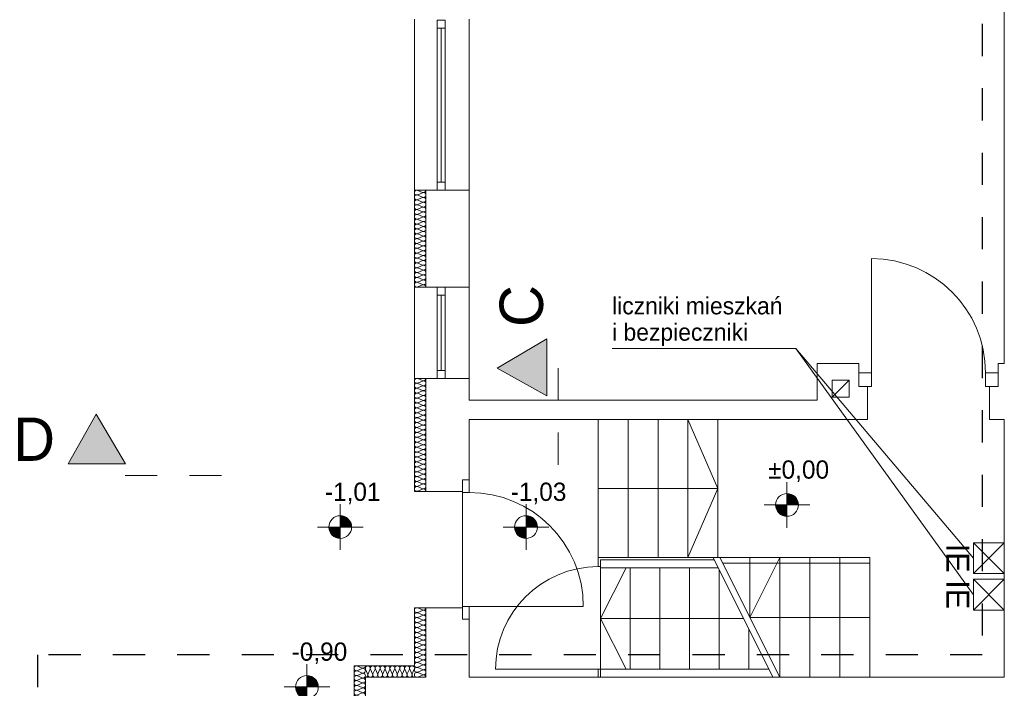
# Model space of a CAD drawing. Extents: x -528673 to -468586, y 24609 to 131944.
# Tile 13 of 87: x -494060 to -485430, y 38438 to 44298. Entities that reach past the tile are written whole.
import ezdxf

# ---------------------------------------------------------------- set-up
doc = ezdxf.new("R2010")
doc.units = 0
doc.header["$MEASUREMENT"] = 0
doc.linetypes.add('Dashed', pattern=[564.444447, 282.222223, -282.222223])
for name, color, linetype in [('#PODKŁAD', 252, 'Continuous'), ('Inwent Izolacje', 252, 'Continuous'), ('INWENT RZĘDNE', 252, 'Continuous')]:
    doc.layers.add(name, color=color, linetype=linetype)
for name, color, linetype, lineweight in [('instalacja CO_Nr_Pióra__88', 252, 'Continuous', 20), ('INSTALACJA IE_Nr_Pióra__88', 252, 'Continuous', 20), ('INWENT CO_Nr_Pióra__88', 252, 'Continuous', 20), ('Inwent Izolacje_Nr_Pióra__2', 252, 'Continuous', 13), ('INWENT OPISY_Nr_Pióra__21', 252, 'Continuous', 9), ('INWENT OPISY_Nr_Pióra__41', 252, 'Continuous', 15), ('INWENT OPISY_Nr_Pióra__88', 252, 'Continuous', 20), ('INWENT RZĘDNE_Nr_Pióra__21', 252, 'Continuous', 9), ('INWENT. DRZWI_Nr_Pióra__5', 252, 'Continuous', 13), ('INWENT. OKNA_Nr_Pióra__5', 252, 'Continuous', 13), ('INWENT.ŚCIANY_Nr_Pióra__1', 252, 'Continuous', 25), ('INWENT.ŚCIANY_Nr_Pióra__20', 252, 'Continuous', 60), ('INWENT.ŚCIANY_Nr_Pióra__21', 252, 'Continuous', 9), ('INWENT.ŚCIANY_Nr_Pióra__3', 252, 'Continuous', 13), ('Istniejące kominy_Nr_Pióra__21', 252, 'Continuous', 9), ('Istniejące schody_Nr_Pióra__21', 252, 'Continuous', 9)]:
    doc.layers.add(name, color=color, linetype=linetype, lineweight=lineweight)
doc.styles.add('GENERATED_STYLE_1', font='txt')
doc.styles.add('GENERATED_STYLE_5', font='txt')
doc.styles.add('GENERATED_STYLE_6', font='txt')

# ---------------------------------------------------------------- blocks, each defined once
blk = doc.blocks.new('Izolacja cieplna 14_131', base_point=(-491030.2, 37864.5))
at = {"layer": 'Inwent Izolacje_Nr_Pióra__2', "linetype": 'Continuous'}
for p, q in [((-491060, 38614.9), (-491100.4, 38632.7)), ((-491100.4, 38593.6), (-491060, 38611.4)), ((-491060, 38572.2), (-491100.4, 38590)), ((-491100.4, 38550.8), (-491060, 38568.6)), ((-491060, 38529.4), (-491100.4, 38547.2)), ((-491100.4, 38508), (-491060, 38525.8)), ((-491060, 38486.6), (-491100.4, 38504.4)), ((-491100.4, 38465.2), (-491060, 38483)), ((-491060, 38443.8), (-491100.4, 38461.6)), ((-491100.4, 38422.4), (-491060, 38440.2)), ((-491060, 38401.1), (-491100.4, 38418.9)), ((-491100.4, 38379.7), (-491060, 38397.5)), ((-491060, 38358.3), (-491100.4, 38376.1)), ((-491100.4, 38336.9), (-491060, 38354.7)), ((-491060, 38315.5), (-491100.4, 38333.3)), ((-491100.4, 38294.1), (-491060, 38311.9)), ((-491060, 38272.7), (-491100.4, 38290.5)), ((-491100.4, 38251.3), (-491060, 38269.1)), ((-491060, 38229.9), (-491100.4, 38247.7)), ((-491100.4, 38208.6), (-491060, 38226.4)), ((-491060, 38187.2), (-491100.4, 38205)), ((-491100.4, 38165.8), (-491060, 38183.6)), ((-491060, 38144.4), (-491100.4, 38162.2)), ((-491100.4, 38123), (-491060, 38140.8)), ((-491060, 38101.6), (-491100.4, 38119.4)), ((-491100.4, 38080.2), (-491060, 38098)), ((-491060, 38058.8), (-491100.4, 38076.6)), ((-491100.4, 38037.4), (-491060, 38055.2)), ((-491060, 38016.1), (-491100.4, 38033.9)), ((-491100.4, 37994.7), (-491060, 38012.5)), ((-491060, 37973.3), (-491100.4, 37991.1)), ((-491100.4, 37951.9), (-491060, 37969.7)), ((-491060, 37930.5), (-491100.4, 37948.3)), ((-491100.4, 37909.1), (-491060, 37926.9)), ((-491060, 37887.7), (-491100.4, 37905.5)), ((-491100.4, 37866.3), (-491060, 37884.1))]:
    blk.add_line(p, q, dxfattribs=at)
for centre, start_param, end_param in [((-491108.9, 38613.1), 5.870392, 9.837571), ((-491108.9, 38570.4), 5.870392, 9.837571), ((-491051.5, 38634.5), 2.7288, 4.712389), ((-491051.5, 38591.8), 2.7288, 6.695979), ((-491108.9, 38527.6), 5.870392, 9.837571), ((-491108.9, 38484.8), 5.870392, 9.837571), ((-491051.5, 38549), 2.7288, 6.695979), ((-491051.5, 38506.2), 2.7288, 6.695979), ((-491108.9, 38442), 5.870392, 9.837571), ((-491108.9, 38399.3), 5.870392, 9.837571), ((-491051.5, 38463.4), 2.7288, 6.695979), ((-491051.5, 38420.6), 2.7288, 6.695979), ((-491108.9, 38356.5), 5.870392, 9.837571), ((-491108.9, 38313.7), 5.870392, 9.837571), ((-491051.5, 38377.9), 2.7288, 6.695979), ((-491051.5, 38335.1), 2.7288, 6.695979), ((-491108.9, 38270.9), 5.870392, 9.837571), ((-491108.9, 38228.1), 5.870392, 9.837571), ((-491051.5, 38292.3), 2.7288, 6.695979), ((-491051.5, 38249.5), 2.7288, 6.695979), ((-491108.9, 38185.4), 5.870392, 9.837571), ((-491108.9, 38142.6), 5.870392, 9.837571), ((-491051.5, 38206.8), 2.7288, 6.695979), ((-491051.5, 38164), 2.7288, 6.695979), ((-491108.9, 38099.8), 5.870392, 9.837571), ((-491108.9, 38057), 5.870392, 9.837571), ((-491051.5, 38121.2), 2.7288, 6.695979), ((-491051.5, 38078.4), 2.7288, 6.695979), ((-491108.9, 38014.3), 5.870392, 9.837571), ((-491108.9, 37971.5), 5.870392, 9.837571), ((-491051.5, 38035.6), 2.7288, 6.695979), ((-491051.5, 37992.9), 2.7288, 6.695979), ((-491051.5, 37950.1), 2.7288, 6.695979), ((-491108.9, 37928.7), 5.870392, 9.837571), ((-491108.9, 37885.9), 5.870392, 9.837571), ((-491051.5, 37907.3), 2.7288, 6.695979), ((-491051.5, 37864.5), 4.712389, 6.695979)]:
    blk.add_ellipse(centre, major_axis=(0, 21.4), ratio=0.994339, start_param=start_param, end_param=end_param, dxfattribs=at)
blk = doc.blocks.new('Izolacja cieplna 14_134', base_point=(-490500.2, 38534.5))
at = {"layer": 'Inwent Izolacje_Nr_Pióra__2', "linetype": 'Continuous'}
for p, q in [((-490530, 39124.6), (-490570.4, 39142.7)), ((-490570.4, 39102.8), (-490530, 39120.9)), ((-490530, 39081), (-490570.4, 39099.1)), ((-490570.4, 39059.2), (-490530, 39077.4)), ((-490530, 39037.4), (-490570.4, 39055.6)), ((-490570.4, 39015.7), (-490530, 39033.8)), ((-490530, 38993.9), (-490570.4, 39012)), ((-490570.4, 38972.1), (-490530, 38990.2)), ((-490530, 38950.3), (-490570.4, 38968.4)), ((-490570.4, 38928.5), (-490530, 38946.6)), ((-490530, 38906.7), (-490570.4, 38924.9)), ((-490570.4, 38884.9), (-490530, 38903.1)), ((-490530, 38863.2), (-490570.4, 38881.3)), ((-490570.4, 38841.4), (-490530, 38859.5)), ((-490530, 38819.6), (-490570.4, 38837.7)), ((-490570.4, 38797.8), (-490530, 38815.9)), ((-490530, 38776), (-490570.4, 38794.1)), ((-490570.4, 38754.2), (-490530, 38772.4)), ((-490530, 38732.4), (-490570.4, 38750.6)), ((-490570.4, 38710.7), (-490530, 38728.8)), ((-490530, 38688.9), (-490570.4, 38707)), ((-490570.4, 38667.1), (-490530, 38685.2)), ((-490530, 38645.3), (-490570.4, 38663.4)), ((-490570.4, 38623.5), (-490530, 38641.6)), ((-490530, 38601.7), (-490570.4, 38619.9)), ((-490570.4, 38579.9), (-490530, 38598.1)), ((-490530, 38558.2), (-490570.4, 38576.3)), ((-490570.4, 38536.4), (-490530, 38554.5))]:
    blk.add_line(p, q, dxfattribs=at)
for centre, start_param, end_param in [((-490578.9, 39122.8), 5.870392, 9.837571), ((-490578.9, 39079.2), 5.870392, 9.837571), ((-490521.5, 39144.5), 2.7288, 4.712389), ((-490521.5, 39101), 2.7288, 6.695979), ((-490578.9, 39035.6), 5.870392, 9.837571), ((-490578.9, 38992), 5.870392, 9.837571), ((-490521.5, 39057.4), 2.7288, 6.695979), ((-490521.5, 39013.8), 2.7288, 6.695979), ((-490578.9, 38948.5), 5.870392, 9.837571), ((-490578.9, 38904.9), 5.870392, 9.837571), ((-490521.5, 38970.3), 2.7288, 6.695979), ((-490521.5, 38926.7), 2.7288, 6.695979), ((-490578.9, 38861.3), 5.870392, 9.837571), ((-490578.9, 38817.8), 5.870392, 9.837571), ((-490521.5, 38883.1), 2.7288, 6.695979), ((-490521.5, 38839.5), 2.7288, 6.695979), ((-490578.9, 38774.2), 5.870392, 9.837571), ((-490578.9, 38730.6), 5.870392, 9.837571), ((-490521.5, 38796), 2.7288, 6.695979), ((-490521.5, 38752.4), 2.7288, 6.695979), ((-490578.9, 38687), 5.870392, 9.837571), ((-490578.9, 38643.5), 5.870392, 9.837571), ((-490521.5, 38708.8), 2.7288, 6.695979), ((-490521.5, 38665.3), 2.7288, 6.695979), ((-490578.9, 38599.9), 5.870392, 9.837571), ((-490578.9, 38556.3), 5.870392, 9.837571), ((-490521.5, 38621.7), 2.7288, 6.695979), ((-490521.5, 38578.1), 2.7288, 6.695979), ((-490521.5, 38534.5), 4.712389, 6.695979)]:
    blk.add_ellipse(centre, major_axis=(0, 21.8), ratio=0.976227, start_param=start_param, end_param=end_param, dxfattribs=at)
blk = doc.blocks.new('Izolacja cieplna 14_135', base_point=(-491030.2, 38534.5))
at = {"layer": 'Inwent Izolacje_Nr_Pióra__2', "linetype": 'Continuous'}
for p, q in [((-491028.4, 38604.7), (-491010.5, 38564.3)), ((-491006.9, 38564.3), (-490989, 38604.7)), ((-490985.4, 38604.7), (-490967.5, 38564.3)), ((-490963.9, 38564.3), (-490946, 38604.7)), ((-490942.4, 38604.7), (-490924.5, 38564.3)), ((-490920.9, 38564.3), (-490903, 38604.7)), ((-490899.4, 38604.7), (-490881.5, 38564.3)), ((-490877.9, 38564.3), (-490860, 38604.7)), ((-490856.4, 38604.7), (-490838.5, 38564.3)), ((-490834.9, 38564.3), (-490817, 38604.7)), ((-490813.4, 38604.7), (-490795.5, 38564.3)), ((-490791.9, 38564.3), (-490774, 38604.7)), ((-490770.4, 38604.7), (-490752.5, 38564.3)), ((-490748.9, 38564.3), (-490731, 38604.7)), ((-490727.4, 38604.7), (-490709.5, 38564.3)), ((-490705.9, 38564.3), (-490688, 38604.7)), ((-490684.4, 38604.7), (-490666.5, 38564.3)), ((-490662.9, 38564.3), (-490645, 38604.7)), ((-490641.4, 38604.7), (-490623.5, 38564.3)), ((-490619.9, 38564.3), (-490602, 38604.7))]:
    blk.add_line(p, q, dxfattribs=at)
for centre, start_param, end_param in [((-491008.7, 38613.3), 5.870392, 9.837571), ((-490965.7, 38613.3), 5.870392, 9.837571), ((-490922.7, 38613.3), 5.870392, 9.837571), ((-490879.7, 38613.3), 5.870392, 9.837571), ((-490836.7, 38613.3), 5.870392, 9.837571), ((-490793.7, 38613.3), 5.870392, 9.837571), ((-490750.7, 38613.3), 5.870392, 9.837571), ((-490707.7, 38613.3), 5.870392, 9.837571), ((-490664.7, 38613.3), 5.870392, 9.837571), ((-490621.7, 38613.3), 5.870392, 9.837571), ((-491030.2, 38555.8), 4.712389, 6.695979), ((-490987.2, 38555.8), 2.7288, 6.695979), ((-490944.2, 38555.8), 2.7288, 6.695979), ((-490901.2, 38555.8), 2.7288, 6.695979), ((-490858.2, 38555.8), 2.7288, 6.695979), ((-490815.2, 38555.8), 2.7288, 6.695979), ((-490772.2, 38555.8), 2.7288, 6.695979), ((-490729.2, 38555.8), 2.7288, 6.695979), ((-490686.2, 38555.8), 2.7288, 6.695979), ((-490643.2, 38555.8), 2.7288, 6.695979), ((-490600.2, 38555.8), 2.7288, 4.712389)]:
    blk.add_ellipse(centre, major_axis=(21.5, 0), ratio=0.989198, start_param=start_param, end_param=end_param, dxfattribs=at)
blk = doc.blocks.new('Izolacja cieplna 14_136', base_point=(-490500.2, 40164.5))
at = {"layer": 'Inwent Izolacje_Nr_Pióra__2', "linetype": 'Continuous'}
for p, q in [((-490530, 41134.8), (-490570.4, 41152.7)), ((-490570.4, 41113.3), (-490530, 41131.2)), ((-490530, 41091.8), (-490570.4, 41109.7)), ((-490570.4, 41070.3), (-490530, 41088.2)), ((-490530, 41048.7), (-490570.4, 41066.6)), ((-490570.4, 41027.2), (-490530, 41045.1)), ((-490530, 41005.7), (-490570.4, 41023.6)), ((-490570.4, 40984.2), (-490530, 41002.1)), ((-490530, 40962.7), (-490570.4, 40980.6)), ((-490570.4, 40941.1), (-490530, 40959)), ((-490530, 40919.6), (-490570.4, 40937.5)), ((-490570.4, 40898.1), (-490530, 40916)), ((-490530, 40876.6), (-490570.4, 40894.5)), ((-490570.4, 40855), (-490530, 40872.9)), ((-490530, 40833.5), (-490570.4, 40851.4)), ((-490570.4, 40812), (-490530, 40829.9)), ((-490530, 40790.5), (-490570.4, 40808.4)), ((-490570.4, 40769), (-490530, 40786.9)), ((-490530, 40747.4), (-490570.4, 40765.3)), ((-490570.4, 40725.9), (-490530, 40743.8)), ((-490530, 40704.4), (-490570.4, 40722.3)), ((-490570.4, 40682.9), (-490530, 40700.8)), ((-490530, 40661.3), (-490570.4, 40679.3)), ((-490570.4, 40639.8), (-490530, 40657.7)), ((-490530, 40618.3), (-490570.4, 40636.2)), ((-490570.4, 40596.8), (-490530, 40614.7)), ((-490530, 40575.3), (-490570.4, 40593.2)), ((-490570.4, 40553.7), (-490530, 40571.6)), ((-490530, 40532.2), (-490570.4, 40550.1)), ((-490570.4, 40510.7), (-490530, 40528.6)), ((-490530, 40489.2), (-490570.4, 40507.1)), ((-490570.4, 40467.7), (-490530, 40485.6)), ((-490530, 40446.1), (-490570.4, 40464)), ((-490570.4, 40424.6), (-490530, 40442.5)), ((-490530, 40403.1), (-490570.4, 40421)), ((-490570.4, 40381.6), (-490530, 40399.5)), ((-490530, 40360), (-490570.4, 40377.9)), ((-490570.4, 40338.5), (-490530, 40356.4)), ((-490530, 40317), (-490570.4, 40334.9)), ((-490570.4, 40295.5), (-490530, 40313.4)), ((-490530, 40274), (-490570.4, 40291.9)), ((-490570.4, 40252.4), (-490530, 40270.3)), ((-490530, 40230.9), (-490570.4, 40248.8)), ((-490570.4, 40209.4), (-490530, 40227.3)), ((-490530, 40187.9), (-490570.4, 40205.8)), ((-490570.4, 40166.3), (-490530, 40184.3))]:
    blk.add_line(p, q, dxfattribs=at)
for centre, start_param, end_param in [((-490578.9, 41133), 5.870392, 9.837571), ((-490578.9, 41090), 5.870392, 9.837571), ((-490521.5, 41154.5), 2.7288, 4.712389), ((-490521.5, 41111.5), 2.7288, 6.695979), ((-490521.5, 41068.5), 2.7288, 6.695979), ((-490578.9, 41046.9), 5.870392, 9.837571), ((-490578.9, 41003.9), 5.870392, 9.837571), ((-490521.5, 41025.4), 2.7288, 6.695979), ((-490521.5, 40982.4), 2.7288, 6.695979), ((-490578.9, 40960.8), 5.870392, 9.837571), ((-490578.9, 40917.8), 5.870392, 9.837571), ((-490521.5, 40939.3), 2.7288, 6.695979), ((-490521.5, 40896.3), 2.7288, 6.695979), ((-490578.9, 40874.8), 5.870392, 9.837571), ((-490578.9, 40831.7), 5.870392, 9.837571), ((-490521.5, 40853.2), 2.7288, 6.695979), ((-490521.5, 40810.2), 2.7288, 6.695979), ((-490578.9, 40788.7), 5.870392, 9.837571), ((-490578.9, 40745.6), 5.870392, 9.837571), ((-490521.5, 40767.1), 2.7288, 6.695979), ((-490521.5, 40724.1), 2.7288, 6.695979), ((-490578.9, 40702.6), 5.870392, 9.837571), ((-490578.9, 40659.5), 5.870392, 9.837571), ((-490521.5, 40681.1), 2.7288, 6.695979), ((-490521.5, 40638), 2.7288, 6.695979), ((-490578.9, 40616.5), 5.870392, 9.837571), ((-490578.9, 40573.5), 5.870392, 9.837571), ((-490521.5, 40595), 2.7288, 6.695979), ((-490521.5, 40551.9), 2.7288, 6.695979), ((-490578.9, 40530.4), 5.870392, 9.837571), ((-490578.9, 40487.4), 5.870392, 9.837571), ((-490521.5, 40508.9), 2.7288, 6.695979), ((-490521.5, 40465.8), 2.7288, 6.695979), ((-490578.9, 40444.3), 5.870392, 9.837571), ((-490578.9, 40401.3), 5.870392, 9.837571), ((-490521.5, 40422.8), 2.7288, 6.695979), ((-490521.5, 40379.8), 2.7288, 6.695979), ((-490578.9, 40358.2), 5.870392, 9.837571), ((-490578.9, 40315.2), 5.870392, 9.837571), ((-490521.5, 40336.7), 2.7288, 6.695979), ((-490521.5, 40293.7), 2.7288, 6.695979), ((-490578.9, 40272.1), 5.870392, 9.837571), ((-490578.9, 40229.1), 5.870392, 9.837571), ((-490521.5, 40250.6), 2.7288, 6.695979), ((-490521.5, 40207.6), 2.7288, 6.695979), ((-490578.9, 40186.1), 5.870392, 9.837571), ((-490521.5, 40164.5), 4.712389, 6.695979)]:
    blk.add_ellipse(centre, major_axis=(0, 21.5), ratio=0.988201, start_param=start_param, end_param=end_param, dxfattribs=at)
blk = doc.blocks.new('Izolacja cieplna 14_137', base_point=(-490500.2, 41954.5))
at = {"layer": 'Inwent Izolacje_Nr_Pióra__2', "linetype": 'Continuous'}
for p, q in [((-490530, 42785.1), (-490570.4, 42802.8)), ((-490570.4, 42763.8), (-490530, 42781.5)), ((-490530, 42742.6), (-490570.4, 42760.3)), ((-490570.4, 42721.3), (-490530, 42739)), ((-490530, 42700.1), (-490570.4, 42717.8)), ((-490570.4, 42678.8), (-490530, 42696.5)), ((-490530, 42657.6), (-490570.4, 42675.3)), ((-490570.4, 42636.3), (-490530, 42654)), ((-490530, 42615.1), (-490570.4, 42632.8)), ((-490570.4, 42593.8), (-490530, 42611.5)), ((-490530, 42572.6), (-490570.4, 42590.3)), ((-490570.4, 42551.3), (-490530, 42569)), ((-490530, 42530.1), (-490570.4, 42547.8)), ((-490570.4, 42508.8), (-490530, 42526.5)), ((-490530, 42487.6), (-490570.4, 42505.3)), ((-490570.4, 42466.3), (-490530, 42484)), ((-490530, 42445.1), (-490570.4, 42462.8)), ((-490570.4, 42423.8), (-490530, 42441.5)), ((-490530, 42402.6), (-490570.4, 42420.3)), ((-490570.4, 42381.3), (-490530, 42399)), ((-490530, 42360.1), (-490570.4, 42377.8)), ((-490570.4, 42338.8), (-490530, 42356.5)), ((-490530, 42317.6), (-490570.4, 42335.3)), ((-490570.4, 42296.3), (-490530, 42314)), ((-490530, 42275.1), (-490570.4, 42292.8)), ((-490570.4, 42253.8), (-490530, 42271.5)), ((-490530, 42232.6), (-490570.4, 42250.3)), ((-490570.4, 42211.3), (-490530, 42229)), ((-490530, 42190.1), (-490570.4, 42207.8)), ((-490570.4, 42168.8), (-490530, 42186.5)), ((-490530, 42147.6), (-490570.4, 42165.3)), ((-490570.4, 42126.3), (-490530, 42144)), ((-490530, 42105.1), (-490570.4, 42122.8)), ((-490570.4, 42083.8), (-490530, 42101.5)), ((-490530, 42062.6), (-490570.4, 42080.3)), ((-490570.4, 42041.3), (-490530, 42059)), ((-490530, 42020.1), (-490570.4, 42037.8)), ((-490570.4, 41998.8), (-490530, 42016.5)), ((-490530, 41977.6), (-490570.4, 41995.3)), ((-490570.4, 41956.3), (-490530, 41974))]:
    blk.add_line(p, q, dxfattribs=at)
for centre, start_param, end_param in [((-490578.9, 42783.3), 4.299595, 8.266775), ((-490578.9, 42740.8), 4.299595, 8.266775), ((-490578.9, 42698.3), 4.299595, 8.266775), ((-490521.5, 42804.5), 1.158004, 3.141593), ((-490521.5, 42762), 1.158004, 5.125183), ((-490521.5, 42719.5), 1.158004, 5.125183), ((-490578.9, 42655.8), 4.299595, 8.266775), ((-490578.9, 42613.3), 4.299595, 8.266775), ((-490521.5, 42677), 1.158004, 5.125183), ((-490521.5, 42634.5), 1.158004, 5.125183), ((-490578.9, 42570.8), 4.299595, 8.266775), ((-490578.9, 42528.3), 4.299595, 8.266775), ((-490521.5, 42592), 1.158004, 5.125183), ((-490521.5, 42549.5), 1.158004, 5.125183), ((-490578.9, 42485.8), 4.299595, 8.266775), ((-490578.9, 42443.3), 4.299595, 8.266775), ((-490521.5, 42507), 1.158004, 5.125183), ((-490521.5, 42464.5), 1.158004, 5.125183), ((-490578.9, 42400.8), 4.299595, 8.266775), ((-490578.9, 42358.3), 4.299595, 8.266775), ((-490521.5, 42422), 1.158004, 5.125183), ((-490521.5, 42379.5), 1.158004, 5.125183), ((-490578.9, 42315.8), 4.299595, 8.266775), ((-490578.9, 42273.3), 4.299595, 8.266775), ((-490521.5, 42337), 1.158004, 5.125183), ((-490521.5, 42294.5), 1.158004, 5.125183), ((-490578.9, 42230.8), 4.299595, 8.266775), ((-490578.9, 42188.3), 4.299595, 8.266775), ((-490521.5, 42252), 1.158004, 5.125183), ((-490521.5, 42209.5), 1.158004, 5.125183), ((-490578.9, 42145.8), 4.299595, 8.266775), ((-490578.9, 42103.3), 4.299595, 8.266775), ((-490521.5, 42167), 1.158004, 5.125183), ((-490521.5, 42124.5), 1.158004, 5.125183), ((-490578.9, 42060.8), 4.299595, 8.266775), ((-490578.9, 42018.3), 4.299595, 8.266775), ((-490521.5, 42082), 1.158004, 5.125183), ((-490521.5, 42039.5), 1.158004, 5.125183), ((-490578.9, 41975.8), 4.299595, 8.266775), ((-490521.5, 41997), 1.158004, 5.125183), ((-490521.5, 41954.5), 3.141593, 5.125182)]:
    blk.add_ellipse(centre, major_axis=(-21.3, 0), ratio=0.999163, start_param=start_param, end_param=end_param, dxfattribs=at)
blk = doc.blocks.new('Koty wysokościowe_10', base_point=(-487335.1, 40045.8))
at = {"layer": 'INWENT RZĘDNE_Nr_Pióra__21', "linetype": 'Continuous'}
for points in [[(-487335.1, 40045.8), (-487235.1, 40045.8), (-487242.7, 40084), (-487264.4, 40116.5), (-487296.8, 40138.2), (-487335.1, 40145.8)], [(-487335.1, 40045.8), (-487435.1, 40045.8), (-487427.5, 40007.5), (-487405.8, 39975.1), (-487373.3, 39953.4), (-487335.1, 39945.8)]]:
    blk.add_hatch(color=256, dxfattribs=at).paths.add_polyline_path(points, flags=0)
for p, q in [((-487335.1, 39845.8), (-487335.1, 40245.8)), ((-487535.1, 40045.8), (-487135.1, 40045.8))]:
    blk.add_line(p, q, dxfattribs=at)
blk.add_circle((-487335.1, 40045.8), 100, dxfattribs=at)
at = {"layer": 'INWENT RZĘDNE_Nr_Pióra__21', "insert": (-487499.9, 40245.8), "char_height": 160, "attachment_point": 7, "style": 'GENERATED_STYLE_1'}
blk.add_mtext('{±0,00}', dxfattribs=at)
blk = doc.blocks.new('Koty wysokościowe_11', base_point=(-489622.4, 39851.1))
at = {"layer": 'INWENT RZĘDNE_Nr_Pióra__21', "linetype": 'Continuous'}
for points in [[(-489622.4, 39851.1), (-489522.4, 39851.1), (-489530, 39889.4), (-489551.6, 39921.8), (-489584.1, 39943.5), (-489622.4, 39951.1)], [(-489622.4, 39851.1), (-489722.4, 39851.1), (-489714.7, 39812.8), (-489693.1, 39780.4), (-489660.6, 39758.7), (-489622.4, 39751.1)]]:
    blk.add_hatch(color=256, dxfattribs=at).paths.add_polyline_path(points, flags=0)
for p, q in [((-489622.4, 39651.1), (-489622.4, 40051.1)), ((-489822.4, 39851.1), (-489422.4, 39851.1))]:
    blk.add_line(p, q, dxfattribs=at)
blk.add_circle((-489622.4, 39851.1), 100, dxfattribs=at)
at = {"layer": 'INWENT RZĘDNE_Nr_Pióra__21', "insert": (-489756.3, 40051.1), "char_height": 160, "attachment_point": 7, "style": 'GENERATED_STYLE_1'}
blk.add_mtext('{-1,03}', dxfattribs=at)
blk = doc.blocks.new('Koty wysokościowe_12', base_point=(-491251.3, 39851.1))
at = {"layer": 'INWENT RZĘDNE_Nr_Pióra__21', "linetype": 'Continuous'}
for points in [[(-491251.3, 39851.1), (-491151.3, 39851.1), (-491158.9, 39889.4), (-491180.6, 39921.8), (-491213.1, 39943.5), (-491251.3, 39951.1)], [(-491251.3, 39851.1), (-491351.3, 39851.1), (-491343.7, 39812.8), (-491322, 39780.4), (-491289.6, 39758.7), (-491251.3, 39751.1)]]:
    blk.add_hatch(color=256, dxfattribs=at).paths.add_polyline_path(points, flags=0)
for p, q in [((-491251.3, 39651.1), (-491251.3, 40051.1)), ((-491451.3, 39851.1), (-491051.3, 39851.1))]:
    blk.add_line(p, q, dxfattribs=at)
blk.add_circle((-491251.3, 39851.1), 100, dxfattribs=at)
at = {"layer": 'INWENT RZĘDNE_Nr_Pióra__21', "insert": (-491385.3, 40051.1), "char_height": 160, "attachment_point": 7, "style": 'GENERATED_STYLE_1'}
blk.add_mtext('{-1,01}', dxfattribs=at)
blk = doc.blocks.new('Koty wysokościowe_23', base_point=(-491543.1, 38449.8))
at = {"layer": 'INWENT RZĘDNE_Nr_Pióra__21', "linetype": 'Continuous'}
for points in [[(-491543.1, 38449.8), (-491443.1, 38449.8), (-491450.7, 38488.1), (-491472.4, 38520.5), (-491504.8, 38542.2), (-491543.1, 38549.8)], [(-491543.1, 38449.8), (-491643.1, 38449.8), (-491635.5, 38411.5), (-491613.8, 38379.1), (-491581.4, 38357.4), (-491543.1, 38349.8)]]:
    blk.add_hatch(color=256, dxfattribs=at).paths.add_polyline_path(points, flags=0)
for p, q in [((-491543.1, 38249.8), (-491543.1, 38649.8)), ((-491743.1, 38449.8), (-491343.1, 38449.8))]:
    blk.add_line(p, q, dxfattribs=at)
blk.add_circle((-491543.1, 38449.8), 100, dxfattribs=at)
at = {"layer": 'INWENT RZĘDNE_Nr_Pióra__21', "insert": (-491677, 38649.8), "char_height": 160, "attachment_point": 7, "style": 'GENERATED_STYLE_1'}
blk.add_mtext('{-0,90}', dxfattribs=at)
blk = doc.blocks.new('PARTER')
at = {"layer": 'INWENT OPISY_Nr_Pióra__21', "linetype": 'Continuous', "lineweight": 15}
for points in [[(-489876.4, 41244.5), (-489440.2, 41000.2), (-489440.2, 41500.2)], [(-493390.2, 40840.8), (-493634.5, 40404.5), (-493134.5, 40404.5)]]:
    blk.add_hatch(color=252, dxfattribs=at).paths.add_polyline_path(points, flags=0)
at = {"layer": 'instalacja CO_Nr_Pióra__88', "color": 252, "linetype": 'Continuous', "lineweight": 15}
for p, q in [((-488868.2, 41415.5), (-487258.6, 41415.5)), ((-487258.6, 41415.5), (-485700.2, 39258.3)), ((-487258.6, 41415.5), (-485700.2, 39578.3))]:
    blk.add_line(p, q, dxfattribs=at)
at = {"layer": 'INSTALACJA IE_Nr_Pióra__88', "color": 252, "linetype": 'Continuous', "lineweight": 15}
for p, q in [((-485430.2, 39713.3), (-485700.2, 39713.3)), ((-485700.2, 39713.3), (-485700.2, 39443.3)), ((-485700.2, 39713.3), (-485430.2, 39443.3)), ((-485430.2, 39713.3), (-485700.2, 39443.3)), ((-485430.2, 39443.3), (-485430.2, 39713.3)), ((-485700.2, 39443.3), (-485430.2, 39443.3)), ((-485430.2, 39393.3), (-485700.2, 39393.3)), ((-485700.2, 39393.3), (-485700.2, 39123.3)), ((-485700.2, 39393.3), (-485430.2, 39123.3)), ((-485430.2, 39393.3), (-485700.2, 39123.3)), ((-485430.2, 39123.3), (-485430.2, 39393.3)), ((-485700.2, 39123.3), (-485430.2, 39123.3))]:
    blk.add_line(p, q, dxfattribs=at)
at = {"layer": 'INWENT OPISY_Nr_Pióra__41', "color": 252, "linetype": 'Continuous', "lineweight": 15}
for p, q in [((-489876.4, 41244.5), (-489440.2, 41500.2)), ((-489440.2, 41000.2), (-489440.2, 41500.2)), ((-489440.2, 41000.2), (-489876.4, 41244.5)), ((-493634.5, 40404.5), (-493390.2, 40840.8)), ((-493390.2, 40840.8), (-493134.5, 40404.5)), ((-493634.5, 40404.5), (-493134.5, 40404.5))]:
    blk.add_line(p, q, dxfattribs=at)
at = {"layer": 'INWENT OPISY_Nr_Pióra__41', "color": 252, "linetype": 'Dashed', "lineweight": 15}
for p, q in [((-489340.2, 41244.5), (-489340.2, 40144.5)), ((-492290.2, 40304.5), (-493390.2, 40304.5))]:
    blk.add_line(p, q, dxfattribs=at)
at = {"layer": 'INWENT. DRZWI_Nr_Pióra__5', "color": 252, "linetype": 'Continuous', "lineweight": 15}
for p, q in [((-486595.2, 41204.5), (-486595.2, 42204.5)), ((-486705.2, 41084.5), (-486705.2, 41204.5)), ((-486705.2, 41204.5), (-486595.2, 41204.5)), ((-486595.2, 41204.5), (-486595.2, 41084.5)), ((-485595.2, 41084.5), (-485595.2, 41204.5)), ((-485595.2, 41204.5), (-485485.2, 41204.5)), ((-485485.2, 41204.5), (-485485.2, 41144.5)), ((-486595.2, 41084.5), (-486705.2, 41084.5)), ((-485485.2, 41084.5), (-485595.2, 41084.5)), ((-490180.2, 40264.5), (-490180.2, 40154.5)), ((-490120.2, 40264.5), (-490180.2, 40264.5)), ((-490180.2, 40264.5), (-490180.2, 39044.5)), ((-490120.2, 40154.5), (-490120.2, 40264.5)), ((-490180.2, 40154.5), (-490120.2, 40154.5)), ((-490180.2, 39154.5), (-490180.2, 39044.5)), ((-490120.2, 39154.5), (-490180.2, 39154.5)), ((-490120.2, 39044.5), (-490120.2, 39154.5)), ((-490120.2, 39154.5), (-489120.2, 39154.5)), ((-490180.2, 39044.5), (-490120.2, 39044.5))]:
    blk.add_line(p, q, dxfattribs=at)
for centre, radius, start, end in [((-486595.2, 41204.5), 1000, 0, 90), ((-490120.2, 39154.5), 1000, 0, 90), ((-488990.2, 38604.5), 900, 90, 180)]:
    blk.add_arc(centre, radius, start, end, dxfattribs=at)
at = {"layer": 'INWENT. OKNA_Nr_Pióra__5', "color": 252, "linetype": 'Continuous', "lineweight": 15}
for p, q in [((-490330.2, 44294.5), (-490400.2, 44294.5)), ((-490400.2, 44294.5), (-490400.2, 42804.5)), ((-490330.2, 44294.5), (-490330.2, 42804.5)), ((-490330.2, 44224.5), (-490400.2, 44224.5)), ((-490365.2, 44224.5), (-490365.2, 42874.5)), ((-490330.2, 42874.5), (-490400.2, 42874.5)), ((-490330.2, 42804.5), (-490400.2, 42804.5)), ((-490330.2, 41954.5), (-490400.2, 41954.5)), ((-490400.2, 41954.5), (-490400.2, 41154.5)), ((-490330.2, 41954.5), (-490330.2, 41154.5)), ((-490330.2, 41884.5), (-490400.2, 41884.5)), ((-490365.2, 41884.5), (-490365.2, 41224.5)), ((-490330.2, 41224.5), (-490400.2, 41224.5)), ((-490330.2, 41154.5), (-490400.2, 41154.5))]:
    blk.add_line(p, q, dxfattribs=at)
at = {"layer": 'INWENT.ŚCIANY_Nr_Pióra__1', "color": 252, "linetype": 'Continuous', "lineweight": 15}
for p, q in [((-485430.2, 41284.5), (-485430.2, 46894.5)), ((-490500.2, 41954.5), (-490500.2, 42804.5)), ((-490120.2, 42804.5), (-490500.2, 42804.5)), ((-490120.2, 41954.5), (-490120.2, 42804.5)), ((-490500.2, 41954.5), (-490120.2, 41954.5)), ((-486705.2, 41284.5), (-487070.2, 41284.5)), ((-487070.2, 40964.5), (-487070.2, 41284.5)), ((-486705.2, 41084.5), (-486705.2, 41284.5)), ((-485485.2, 41084.5), (-485485.2, 41284.5)), ((-485485.2, 41284.5), (-485430.2, 41284.5)), ((-490500.2, 40164.5), (-490500.2, 41154.5)), ((-490500.2, 41154.5), (-490120.2, 41154.5)), ((-490120.2, 40964.5), (-490120.2, 41154.5)), ((-486630.2, 41084.5), (-486705.2, 41084.5)), ((-486630.2, 40794.5), (-486630.2, 41084.5)), ((-485560.2, 40794.5), (-485560.2, 41084.5)), ((-485560.2, 41084.5), (-485485.2, 41084.5)), ((-487070.2, 40964.5), (-490120.2, 40964.5)), ((-490120.2, 40264.5), (-490120.2, 40794.5)), ((-490120.2, 40794.5), (-486630.2, 40794.5)), ((-485560.2, 40794.5), (-485430.2, 40794.5)), ((-485430.2, 40794.5), (-485430.2, 38534.5)), ((-490120.2, 40264.5), (-490180.2, 40264.5)), ((-490180.2, 40264.5), (-490180.2, 40164.5)), ((-490500.2, 40164.5), (-490180.2, 40164.5)), ((-490500.2, 39144.5), (-490180.2, 39144.5)), ((-490500.2, 39144.5), (-490500.2, 38534.5)), ((-490180.2, 39044.5), (-490180.2, 39144.5)), ((-490120.2, 39044.5), (-490180.2, 39044.5)), ((-490120.2, 39044.5), (-490120.2, 38534.5)), ((-491030.2, 38534.5), (-491030.2, 37864.5)), ((-490500.2, 38534.5), (-491030.2, 38534.5)), ((-485430.2, 38534.5), (-490120.2, 38534.5))]:
    blk.add_line(p, q, dxfattribs=at)
at = {"layer": 'INWENT.ŚCIANY_Nr_Pióra__20', "color": 252, "linetype": 'Dashed', "lineweight": 30}
for p, q in [((-485623.2, 47083.9), (-485623.2, 38730.5)), ((-485623.2, 38730.5), (-493903.7, 38730.5)), ((-493903.7, 38730.5), (-493903.7, 27470.7))]:
    blk.add_line(p, q, dxfattribs=at)
at = {"layer": 'INWENT.ŚCIANY_Nr_Pióra__21', "color": 252, "linetype": 'Continuous', "lineweight": 15}
for p, q in [((-490600.2, 44304.5), (-490600.2, 42804.5)), ((-490120.2, 42804.5), (-490120.2, 44304.5)), ((-490600.2, 41954.5), (-490600.2, 41154.5)), ((-490120.2, 41154.5), (-490120.2, 41954.5))]:
    blk.add_line(p, q, dxfattribs=at)
at = {"layer": 'INWENT.ŚCIANY_Nr_Pióra__3', "color": 252, "linetype": 'Continuous', "lineweight": 15}
for p, q in [((-490600.2, 42804.5), (-490500.2, 42804.5)), ((-490600.2, 42804.5), (-490600.2, 41954.5)), ((-490600.2, 41954.5), (-490500.2, 41954.5)), ((-490600.2, 41154.5), (-490500.2, 41154.5)), ((-490600.2, 41154.5), (-490600.2, 40164.5)), ((-490600.2, 40164.5), (-490500.2, 40164.5)), ((-490600.2, 39144.5), (-490500.2, 39144.5)), ((-490600.2, 39144.5), (-490600.2, 38634.5)), ((-491130.2, 38634.5), (-490600.2, 38634.5)), ((-491130.2, 37864.5), (-491130.2, 38634.5))]:
    blk.add_line(p, q, dxfattribs=at)
at = {"layer": 'Istniejące kominy_Nr_Pióra__21', "color": 252, "linetype": 'Continuous', "lineweight": 15}
for p, q in [((-486940.2, 40989.5), (-486940.2, 41139.5)), ((-486940.2, 41139.5), (-486790.2, 41139.5)), ((-486940.2, 40989.5), (-486790.2, 41139.5)), ((-486790.2, 41139.5), (-486790.2, 40989.5)), ((-486790.2, 40989.5), (-486940.2, 40989.5))]:
    blk.add_line(p, q, dxfattribs=at)
at = {"layer": 'Istniejące schody_Nr_Pióra__21', "color": 252, "linetype": 'Continuous', "lineweight": 15}
for p, q in [((-488990.2, 40794.5), (-488990.2, 39584.5)), ((-488727.7, 40794.5), (-488727.7, 39584.5)), ((-488465.2, 40794.5), (-488465.2, 39584.5)), ((-488202.7, 40794.5), (-488202.7, 39584.5)), ((-487940.2, 40189.5), (-488202.7, 40794.5)), ((-487940.2, 40794.5), (-487940.2, 39584.5)), ((-488990.2, 40189.5), (-487940.2, 40189.5)), ((-487940.2, 40189.5), (-488202.7, 39584.5)), ((-486610.2, 39584.5), (-488990.2, 39584.5)), ((-488990.2, 39584.5), (-488990.2, 39504.5)), ((-488970.2, 39504.5), (-488970.2, 39564.5)), ((-488970.2, 39564.5), (-487972.7, 39564.5)), ((-488970.2, 38534.5), (-488970.2, 39564.5)), ((-487982.7, 39584.5), (-487457.7, 38534.5)), ((-487922.7, 39584.5), (-487397.7, 38534.5)), ((-486610.2, 39534.5), (-487897.7, 39534.5)), ((-487660.2, 39584.5), (-487660.2, 39059.5)), ((-487660.2, 39059.5), (-487397.7, 39584.5)), ((-487397.7, 39584.5), (-487397.7, 38534.5)), ((-487135.2, 39584.5), (-487135.2, 38534.5)), ((-486872.7, 39584.5), (-486872.7, 38534.5)), ((-486610.2, 39584.5), (-486610.2, 38534.5)), ((-485430.2, 39584.5), (-485430.2, 38534.5)), ((-488990.2, 39504.5), (-488970.2, 39504.5)), ((-488970.2, 39049.5), (-488745.5, 39494.5)), ((-488970.2, 39494.5), (-487937.7, 39494.5)), ((-488710.2, 38604.5), (-488710.2, 39494.5)), ((-488450.2, 38604.5), (-488450.2, 39494.5)), ((-488190.2, 38604.5), (-488190.2, 39494.5)), ((-487930.2, 38604.5), (-487930.2, 39479.5)), ((-488970.2, 39049.5), (-487720.2, 39049.5)), ((-488970.2, 39049.5), (-488745.5, 38604.5)), ((-486610.2, 39059.5), (-487660.2, 39059.5)), ((-487670.2, 38604.5), (-487670.2, 38959.5)), ((-489890.2, 38604.5), (-488990.2, 38604.5)), ((-488990.2, 38604.5), (-488990.2, 38534.5)), ((-488990.2, 38604.5), (-488970.2, 38604.5)), ((-488970.2, 38604.5), (-488970.2, 38534.5)), ((-488970.2, 38604.5), (-487492.7, 38604.5))]:
    blk.add_line(p, q, dxfattribs=at)
at = {"layer": 'Inwent Izolacje', "color": 252, "linetype": 'Continuous', "lineweight": 15}
for name, p in [('Izolacja cieplna 14_137', (-490500.2, 41954.5)), ('Izolacja cieplna 14_136', (-490500.2, 40164.5)), ('Izolacja cieplna 14_134', (-490500.2, 38534.5)), ('Izolacja cieplna 14_131', (-491030.2, 37864.5)), ('Izolacja cieplna 14_135', (-491030.2, 38534.5))]:
    blk.add_blockref(name, p, dxfattribs=at)
at = {"layer": 'INWENT RZĘDNE', "color": 252, "lineweight": 15}
for name, p in [('Koty wysokościowe_10', (-487335.1, 40045.8)), ('Koty wysokościowe_12', (-491251.3, 39851.1)), ('Koty wysokościowe_11', (-489622.4, 39851.1)), ('Koty wysokościowe_23', (-491543.1, 38449.8))]:
    blk.add_blockref(name, p, dxfattribs=at)
at = {"layer": 'INWENT CO_Nr_Pióra__88', "color": 252, "linetype": 'Continuous', "lineweight": 15, "insert": (-488868.2, 41865.7), "char_height": 150, "width": 1984.783, "attachment_point": 1, "line_spacing_factor": 0.923025, "style": 'GENERATED_STYLE_6'}
blk.add_mtext('{liczniki mieszkań\\Pi bezpieczniki}', dxfattribs=at)
at = {"layer": 'INWENT OPISY_Nr_Pióra__21', "color": 252, "linetype": 'Continuous', "lineweight": 15, "insert": (-489853.7, 41788.9), "char_height": 380, "attachment_point": 2, "rotation": 90, "style": 'GENERATED_STYLE_5'}
blk.add_mtext('{C}', dxfattribs=at)
at = {"layer": 'INWENT OPISY_Nr_Pióra__21', "color": 252, "linetype": 'Continuous', "lineweight": 15, "insert": (-493934.5, 40811.6), "char_height": 380, "attachment_point": 2, "style": 'GENERATED_STYLE_5'}
blk.add_mtext('{D}', dxfattribs=at)
at = {"layer": 'INWENT OPISY_Nr_Pióra__88', "color": 252, "linetype": 'Continuous', "lineweight": 15, "char_height": 200, "attachment_point": 2, "rotation": 270, "style": 'GENERATED_STYLE_5'}
for insert in [(-485738, 39578.3), (-485738, 39258.3)]:
    blk.add_mtext('{IE}', dxfattribs=dict(at, insert=insert))

msp = doc.modelspace()

# ---------------------------------------------------------------- block references
at = {"layer": '#PODKŁAD'}
msp.add_blockref('PARTER', (0, 0), dxfattribs=at)

doc.saveas('drawing.dxf')
